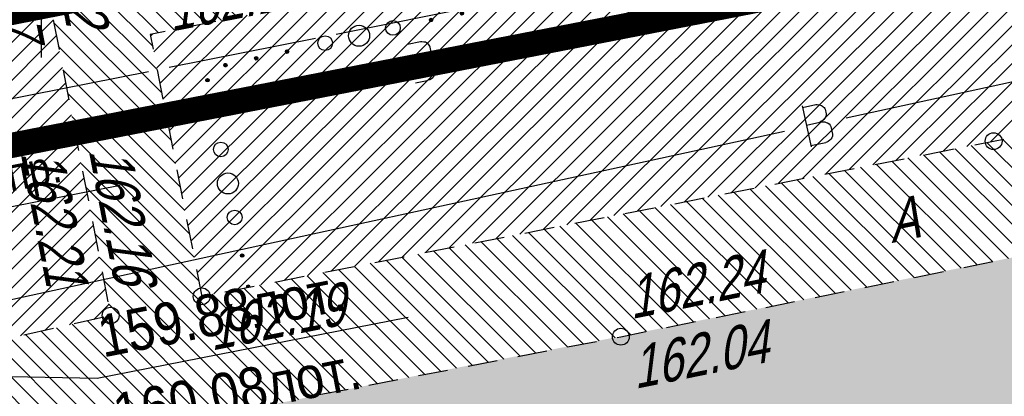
# Model space of a CAD drawing. Header units: millimetres. Extents: x 4385 to 11928, y 17253 to 36963.
# Tile 35 of 256: x 5899 to 5923, y 18439 to 18448. Entities that reach past the tile are written whole.
import ezdxf
from ezdxf.enums import TextEntityAlignment as Align

# ---------------------------------------------------------------- set-up
doc = ezdxf.new("R2010")
doc.units = ezdxf.units.MM
for name, color, linetype, lineweight in [('Геоподоснова_34179-21 от 9.08.21$0$Водопровод', 7, 'Continuous', 25), ('Геоподоснова_34179-21 от 9.08.21$0$Водосток', 7, 'Continuous', 25), ('Геоподоснова_34179-21 от 9.08.21$0$Водосток проектный', 7, 'Continuous', 25), ('Геоподоснова_34179-21 от 9.08.21$0$Горизонтали', 7, 'Continuous', 25), ('Геоподоснова_34179-21 от 9.08.21$0$Граница улицы', 7, 'Continuous', 25), ('Геоподоснова_34179-21 от 9.08.21$0$Кабель Мосэнерго', 7, 'Continuous', 25), ('Геоподоснова_34179-21 от 9.08.21$0$Координатные кресты', 7, 'Continuous', 25), ('Геоподоснова_34179-21 от 9.08.21$0$Полоса деревьев', 7, 'Continuous', 25), ('Геоподоснова_34179-21 от 9.08.21$0$Части зданий', 7, 'Continuous', 25)]:
    doc.layers.add(name, color=color, linetype=linetype, lineweight=lineweight)
doc.layers.add('ГП_граница_аренд_зем_500', color=7, linetype='Continuous', true_color=0x000000)
doc.layers.add('ГП_граница_ГПЗУ_500', color=7, linetype='Continuous', true_color=0x0000f5)
for name, color, linetype, lineweight, true_color, transparency in [('ГП_дороги_штриховка_сущ', 7, 'Continuous', 0, 0xc8d0d0, 0.6), ('ГП_озел_штриховка_сущ', 7, 'Continuous', 0, 0x829556, 0.6), ('ГП_тротуары_штриховка_сущ', 7, 'Continuous', 0, 0xba8573, 0.6)]:
    doc.layers.add(name, color=color, linetype=linetype, lineweight=lineweight, true_color=true_color, transparency=transparency)
doc.styles.add('Геоподоснова_34179-21 от 9.08.21$0$Style-RUSSIAN_1251', font='RUSSIAN_1251.shx')
doc.styles.add('Геоподоснова_34179-21 от 9.08.21$0$Style-RUSSIAN_1251 I 0.32289', font='RUSSIAN_1251.shx', dxfattribs={"oblique": 18.5})

# ---------------------------------------------------------------- blocks, each defined once
blk = doc.blocks.new('Геоподоснова_34179-21 от 9.08.21$0$KREST_26')
at = {"layer": 'Геоподоснова_34179-21 от 9.08.21$0$Координатные кресты', "color": 7, "linetype": 'Continuous', "lineweight": 25}
for p, q in [((0, -2.5), (0, 2.5)), ((-2.5, 0), (2.5, 0))]:
    blk.add_line(p, q, dxfattribs=at)
blk = doc.blocks.new('Геоподоснова_34179-21 от 9.08.21$0$PIKET_18')
at = {"layer": 'Геоподоснова_34179-21 от 9.08.21$0$Горизонтали', "color": 7, "linetype": 'Continuous', "lineweight": 25}
blk.add_arc((0, 0), 0.2, 0, 360, dxfattribs=at)
blk = doc.blocks.new('Геоподоснова_34179-21 от 9.08.21$0$PIKET_19')
at = {"layer": 'Геоподоснова_34179-21 от 9.08.21$0$Горизонтали', "color": 7, "linetype": 'Continuous', "lineweight": 25}
blk.add_arc((0, 0), 0.2, 0, 360, dxfattribs=at)
blk = doc.blocks.new('Геоподоснова_34179-21 от 9.08.21$0$PIKET_21')
at = {"layer": 'Геоподоснова_34179-21 от 9.08.21$0$Горизонтали', "color": 7, "linetype": 'Continuous', "lineweight": 25}
blk.add_arc((0, 0), 0.2, 0, 360, dxfattribs=at)
blk = doc.blocks.new('Геоподоснова_34179-21 от 9.08.21$0$PIKET_26')
at = {"layer": 'Геоподоснова_34179-21 от 9.08.21$0$Горизонтали', "color": 7, "linetype": 'Continuous', "lineweight": 25}
blk.add_arc((0, 0), 0.2, 0, 360, dxfattribs=at)
blk = doc.blocks.new('Геоподоснова_34179-21 от 9.08.21$0$msdElementTypeLineString_8')
at = {"layer": 'Геоподоснова_34179-21 от 9.08.21$0$Части зданий', "color": 7, "linetype": 'Continuous', "lineweight": 25}
for p, q in [((1.553, 0.311), (0.845, 0.169)), ((0.354, 0.071), (0, 0.001))]:
    blk.add_line(p, q, dxfattribs=at)
blk = doc.blocks.new('Геоподоснова_34179-21 от 9.08.21$0$msdElementTypeLineString_9')
at = {"layer": 'Геоподоснова_34179-21 от 9.08.21$0$Граница улицы', "color": 7, "linetype": 'Continuous', "lineweight": 25}
for p, q in [((7.475, 11.649), (7.543, 11.295)), ((7.636, 10.803), (7.771, 10.094)), ((0.068, 9.974), (0.001, 10.329)), ((0.295, 8.774), (0.161, 9.483)), ((0.522, 7.573), (0.388, 8.283)), ((8.095, 8.403), (8.233, 7.695)), ((0.749, 6.373), (0.615, 7.082)), ((8.327, 7.204), (8.465, 6.495)), ((0.977, 5.172), (0.842, 5.882)), ((8.559, 6.004), (8.697, 5.295)), ((1.204, 3.972), (1.07, 4.681)), ((8.791, 4.804), (8.928, 4.096)), ((9.023, 3.605), (9.16, 2.896)), ((1.431, 2.771), (1.297, 3.481)), ((9.255, 2.405), (9.392, 1.697)), ((1.658, 1.571), (1.524, 2.28)), ((9.295, 1.331), (8.591, 1.172)), ((8.103, 1.062), (7.399, 0.902)), ((6.911, 0.792), (6.207, 0.632)), ((5.72, 0.522), (5.016, 0.363)), ((4.528, 0.252), (3.824, 0.093))]:
    blk.add_line(p, q, dxfattribs=at)
at = {"layer": 'Геоподоснова_34179-21 от 9.08.21$0$Граница улицы', "color": 7, "linetype": 'Continuous', "lineweight": 25, "flags": 128}
for points in [[(7.864, 9.603), (7.907, 9.378), (8.001, 8.894)], [(2.251, 0.55), (2.127, 0.661), (1.983, 0.813), (1.853, 0.974), (1.776, 1.09)], [(3.336, 0.017), (3.215, 0.045), (3.017, 0.107), (2.823, 0.186), (2.662, 0.268)]]:
    blk.add_lwpolyline(points, dxfattribs=at)
blk = doc.blocks.new('Геоподоснова_34179-21 от 9.08.21$0$msdElementTypeLineString_10')
at = {"layer": 'Геоподоснова_34179-21 от 9.08.21$0$Полоса деревьев', "color": 7, "linetype": 'Continuous', "lineweight": 25}
for p, q in [((6.303, 6.771), (6.375, 6.787)), ((6.303, 6.766), (6.378, 6.783)), ((6.304, 6.777), (6.372, 6.792)), ((6.307, 6.782), (6.367, 6.796)), ((6.31, 6.788), (6.363, 6.8)), ((6.317, 6.795), (6.354, 6.803)), ((6.325, 6.802), (6.334, 6.804)), ((5.571, 6.611), (5.643, 6.626)), ((5.571, 6.605), (5.645, 6.622)), ((5.571, 6.6), (5.647, 6.617)), ((5.571, 6.595), (5.649, 6.612)), ((5.572, 6.616), (5.64, 6.631)), ((5.573, 6.591), (5.649, 6.607)), ((5.574, 6.622), (5.635, 6.635)), ((5.575, 6.586), (5.648, 6.602)), ((5.577, 6.627), (5.63, 6.639)), ((5.578, 6.581), (5.648, 6.597)), ((5.582, 6.577), (5.647, 6.591)), ((5.584, 6.634), (5.621, 6.642)), ((5.587, 6.573), (5.644, 6.586)), ((5.592, 6.569), (5.641, 6.58)), ((5.593, 6.641), (5.601, 6.643)), ((5.603, 6.566), (5.632, 6.573)), ((6.303, 6.761), (6.38, 6.778)), ((6.304, 6.756), (6.382, 6.773)), ((6.306, 6.751), (6.382, 6.768)), ((6.308, 6.747), (6.381, 6.763)), ((6.311, 6.742), (6.381, 6.758)), ((6.315, 6.738), (6.379, 6.752)), ((6.32, 6.734), (6.376, 6.746)), ((6.325, 6.73), (6.373, 6.741)), ((6.335, 6.727), (6.365, 6.734)), ((2.152, 5.86), (2.224, 5.876)), ((2.152, 5.855), (2.226, 5.871)), ((2.152, 5.85), (2.229, 5.866)), ((2.152, 5.845), (2.231, 5.862)), ((2.153, 5.865), (2.221, 5.88)), ((2.154, 5.84), (2.231, 5.857)), ((2.156, 5.871), (2.216, 5.884)), ((2.157, 5.835), (2.23, 5.851)), ((2.159, 5.877), (2.211, 5.888)), ((2.16, 5.831), (2.23, 5.846)), ((2.165, 5.883), (2.203, 5.891)), ((2.174, 5.89), (2.183, 5.892)), ((1.42, 5.704), (1.489, 5.719)), ((1.42, 5.699), (1.492, 5.715)), ((1.42, 5.694), (1.494, 5.71)), ((1.42, 5.689), (1.496, 5.706)), ((1.42, 5.684), (1.498, 5.701)), ((1.422, 5.679), (1.498, 5.696)), ((1.423, 5.71), (1.484, 5.723)), ((1.424, 5.674), (1.497, 5.69)), ((1.426, 5.716), (1.479, 5.727)), ((1.427, 5.67), (1.497, 5.685)), ((1.431, 5.666), (1.495, 5.68)), ((1.433, 5.722), (1.47, 5.731)), ((1.436, 5.662), (1.493, 5.674)), ((1.441, 5.658), (1.49, 5.668)), ((1.442, 5.729), (1.45, 5.731)), ((1.452, 5.655), (1.481, 5.661)), ((2.164, 5.827), (2.228, 5.841)), ((2.169, 5.822), (2.225, 5.835)), ((2.174, 5.818), (2.222, 5.829)), ((2.184, 5.816), (2.214, 5.822)), ((0.687, 5.538), (0.759, 5.554)), ((0.687, 5.533), (0.761, 5.549)), ((0.687, 5.528), (0.763, 5.545)), ((0.687, 5.523), (0.765, 5.54)), ((0.688, 5.543), (0.756, 5.558)), ((0.689, 5.518), (0.766, 5.535)), ((0.691, 5.549), (0.751, 5.562)), ((0.691, 5.513), (0.765, 5.53)), ((0.694, 5.555), (0.746, 5.567)), ((0.694, 5.509), (0.765, 5.524)), ((0.698, 5.505), (0.763, 5.519)), ((0.7, 5.562), (0.737, 5.57)), ((0.703, 5.501), (0.76, 5.513)), ((0.708, 5.497), (0.757, 5.507)), ((0.709, 5.569), (0.718, 5.57)), ((0.719, 5.494), (0.749, 5.5)), ((0.265, 5.153), (0.264, 5.162)), ((0.272, 5.144), (0.265, 5.182)), ((0.279, 5.138), (0.268, 5.191)), ((0.284, 5.135), (0.272, 5.195)), ((0.29, 5.132), (0.276, 5.2)), ((0.295, 5.131), (0.281, 5.203)), ((0.3, 5.131), (0.286, 5.205)), ((0.305, 5.131), (0.29, 5.207)), ((0.311, 5.131), (0.295, 5.209)), ((0.315, 5.133), (0.3, 5.209)), ((0.32, 5.135), (0.305, 5.208)), ((0.325, 5.138), (0.311, 5.208)), ((0.329, 5.141), (0.316, 5.206)), ((0.333, 5.146), (0.322, 5.203)), ((0.337, 5.151), (0.327, 5.2)), ((0.34, 5.162), (0.334, 5.191)), ((0.418, 4.409), (0.41, 4.446)), ((0.424, 4.402), (0.414, 4.455)), ((0.43, 4.399), (0.418, 4.46)), ((0.435, 4.396), (0.422, 4.465)), ((0.441, 4.395), (0.426, 4.468)), ((0.446, 4.395), (0.431, 4.469)), ((0.451, 4.395), (0.436, 4.471)), ((0.456, 4.395), (0.441, 4.473)), ((0.461, 4.397), (0.446, 4.473)), ((0.465, 4.399), (0.451, 4.472)), ((0.47, 4.402), (0.456, 4.472)), ((0.474, 4.406), (0.462, 4.47)), ((0.478, 4.411), (0.467, 4.467)), ((0.483, 4.415), (0.473, 4.465)), ((0.486, 4.426), (0.48, 4.456)), ((0.411, 4.418), (0.409, 4.426)), ((1.09, 0.984), (1.088, 0.993)), ((1.097, 0.975), (1.089, 1.012)), ((1.103, 0.968), (1.093, 1.021)), ((1.109, 0.965), (1.097, 1.026)), ((1.114, 0.962), (1.101, 1.031)), ((1.12, 0.961), (1.105, 1.034)), ((1.125, 0.961), (1.11, 1.036)), ((1.13, 0.961), (1.115, 1.038)), ((1.135, 0.961), (1.119, 1.04)), ((1.14, 0.963), (1.125, 1.04)), ((1.144, 0.965), (1.13, 1.039)), ((1.149, 0.968), (1.135, 1.039)), ((1.153, 0.972), (1.14, 1.037)), ((1.157, 0.977), (1.146, 1.034)), ((1.162, 0.982), (1.152, 1.031)), ((1.164, 0.993), (1.159, 1.022)), ((1.235, 0.248), (1.233, 0.257)), ((1.241, 0.244), (1.235, 0.277)), ((1.246, 0.245), (1.238, 0.286)), ((1.251, 0.246), (1.242, 0.29)), ((1.256, 0.247), (1.246, 0.295)), ((1.261, 0.247), (1.251, 0.298)), ((1.266, 0.248), (1.256, 0.3)), ((1.271, 0.249), (1.26, 0.302)), ((1.276, 0.25), (1.265, 0.304)), ((1.28, 0.251), (1.27, 0.304)), ((1.285, 0.252), (1.275, 0.303)), ((1.29, 0.253), (1.28, 0.303)), ((1.295, 0.254), (1.286, 0.301)), ((1.3, 0.255), (1.292, 0.298)), ((1.305, 0.256), (1.297, 0.295)), ((1.31, 0.257), (1.304, 0.286))]:
    blk.add_line(p, q, dxfattribs=at)
for centre, radius in [((6.342, 6.766), 0.04), ((4.704, 6.415), 0.175), ((5.61, 6.605), 0.04), ((3.901, 6.229), 0.25), ((3.095, 6.053), 0.175), ((2.191, 5.854), 0.04), ((1.459, 5.693), 0.04), ((0.726, 5.532), 0.04), ((0.302, 5.17), 0.04), ((0.447, 4.434), 0.04), ((0.618, 3.525), 0.175), ((0.787, 2.717), 0.25), ((0.947, 1.908), 0.175), ((1.126, 1), 0.04)]:
    blk.add_circle(centre, radius, dxfattribs=at)
blk = doc.blocks.new('Геоподоснова_34179-21 от 9.08.21$0$msdElementTypeLineString_11')
at = {"layer": 'Геоподоснова_34179-21 от 9.08.21$0$Граница улицы', "color": 7, "linetype": 'Continuous', "lineweight": 25}
for p, q in [((0, 6.225), (0.068, 5.877)), ((0.165, 5.386), (0.301, 4.69)), ((0.398, 4.199), (0.534, 3.503)), ((18.387, 3.369), (19.083, 3.505)), ((16.013, 2.903), (16.709, 3.04)), ((17.2, 3.136), (17.896, 3.272)), ((0.631, 3.012), (0.767, 2.316)), ((14.826, 2.67), (15.522, 2.807)), ((13.639, 2.437), (14.336, 2.574)), ((12.452, 2.204), (13.149, 2.341)), ((11.266, 1.971), (11.962, 2.108)), ((10.079, 1.738), (10.775, 1.875)), ((0.863, 1.825), (1, 1.129)), ((8.892, 1.506), (9.588, 1.642)), ((7.705, 1.273), (8.401, 1.409)), ((6.518, 1.04), (7.214, 1.176)), ((5.331, 0.807), (6.027, 0.943)), ((4.144, 0.574), (4.84, 0.711)), ((2.957, 0.341), (3.654, 0.478)), ((1.77, 0.108), (2.467, 0.245))]:
    blk.add_line(p, q, dxfattribs=at)
at = {"layer": 'Геоподоснова_34179-21 от 9.08.21$0$Граница улицы', "color": 7, "linetype": 'Continuous', "lineweight": 25, "flags": 128}
for points in [[(19.574, 3.602), (20.022, 3.69), (20.269, 3.741)], [(1.096, 0.638), (1.222, 0), (1.28, 0.012)]]:
    blk.add_lwpolyline(points, dxfattribs=at)
blk = doc.blocks.new('Геоподоснова_34179-21 от 9.08.21$0$msdElementTypeLineString_105')
at = {"layer": 'Геоподоснова_34179-21 от 9.08.21$0$Граница улицы', "color": 7, "linetype": 'Continuous', "lineweight": 25}
for p, q in [((39.059, 5.596), (39.746, 5.735)), ((37.882, 5.358), (38.569, 5.497)), ((36.706, 5.12), (37.392, 5.259)), ((35.529, 4.882), (36.216, 5.021)), ((34.352, 4.644), (35.039, 4.783)), ((33.175, 4.406), (33.862, 4.545)), ((31.999, 4.168), (32.685, 4.307)), ((29.643, 3.704), (30.331, 3.836)), ((28.464, 3.477), (29.152, 3.61)), ((27.285, 3.251), (27.973, 3.383)), ((26.106, 3.024), (26.794, 3.156)), ((24.927, 2.797), (25.615, 2.929)), ((23.748, 2.571), (24.436, 2.703))]:
    blk.add_line(p, q, dxfattribs=at)
at = {"layer": 'Геоподоснова_34179-21 от 9.08.21$0$Граница улицы', "color": 7, "linetype": 'Continuous', "lineweight": 25, "flags": 128}
blk.add_lwpolyline([(30.822, 3.931), (30.912, 3.948), (31.509, 4.069)], dxfattribs=at)
blk = doc.blocks.new('Геоподоснова_34179-21 от 9.08.21$0$msdElementTypeLineString_246')
at = {"layer": 'Геоподоснова_34179-21 от 9.08.21$0$Водопровод', "color": 7, "linetype": 'Continuous', "lineweight": 25}
for p, q in [((37.578, 8.189), (73.69, 16.058)), ((0, 0), (36.112, 7.869))]:
    blk.add_line(p, q, dxfattribs=at)
blk = doc.blocks.new('Геоподоснова_34179-21 от 9.08.21$0$msdElementTypeLineString_247')
at = {"layer": 'Геоподоснова_34179-21 от 9.08.21$0$Водопровод', "color": 7, "linetype": 'Continuous', "lineweight": 25}
for p, q in [((37.036, 8.971), (37.248, 7.996)), ((37.134, 8.517), (37.448, 8.586)), ((37.241, 8.028), (37.595, 8.105))]:
    blk.add_line(p, q, dxfattribs=at)
at = {"layer": 'Геоподоснова_34179-21 от 9.08.21$0$Водопровод', "color": 7, "linetype": 'Continuous', "lineweight": 25, "flags": 128}
blk.add_lwpolyline([(37.043, 8.935), (37.355, 9.003), (37.385, 9.004), (37.439, 8.996), (37.49, 8.979), (37.512, 8.968), (37.532, 8.953), (37.552, 8.933), (37.571, 8.907), (37.578, 8.893), (37.602, 8.78), (37.602, 8.757), (37.595, 8.725), (37.585, 8.701), (37.573, 8.678), (37.55, 8.652), (37.519, 8.626), (37.491, 8.606), (37.448, 8.586), (37.487, 8.59), (37.521, 8.594), (37.571, 8.589), (37.604, 8.579), (37.635, 8.567), (37.671, 8.542), (37.699, 8.512), (37.715, 8.483), (37.755, 8.297), (37.756, 8.278), (37.75, 8.25), (37.736, 8.216), (37.711, 8.182), (37.688, 8.158), (37.647, 8.128), (37.621, 8.113), (37.595, 8.105)], dxfattribs=at)
blk = doc.blocks.new('Геоподоснова_34179-21 от 9.08.21$0$msdElementTypeMultiLine_77')
at = {"layer": 'Геоподоснова_34179-21 от 9.08.21$0$Водопровод', "color": 7, "linetype": 'Continuous', "lineweight": 25}
for name, p in [('Геоподоснова_34179-21 от 9.08.21$0$msdElementTypeLineString_247', (0, 0)), ('Геоподоснова_34179-21 от 9.08.21$0$msdElementTypeLineString_246', (0.5, 0.5))]:
    blk.add_blockref(name, p, dxfattribs=at)
blk = doc.blocks.new('Геоподоснова_34179-21 от 9.08.21$0$DIMTXT_3')
at = {"layer": 'Геоподоснова_34179-21 от 9.08.21$0$Водосток', "color": 30, "linetype": 'Continuous', "lineweight": 25}
for q in [(0.905, 0.233), (0.895, -0.267)]:
    blk.add_line((0, 0), q, dxfattribs=at)
at = {"layer": 'Геоподоснова_34179-21 от 9.08.21$0$Водосток', "color": 30, "linetype": 'Continuous', "lineweight": 25, "flags": 128}
blk.add_lwpolyline([(0, 0), (13.97, -0.264), (21.348, 1.186)], dxfattribs=at)
at = {"layer": 'Геоподоснова_34179-21 от 9.08.21$0$Водосток', "color": 30, "linetype": 'Continuous', "lineweight": 25, "style": 'Геоподоснова_34179-21 от 9.08.21$0$Style-RUSSIAN_1251', "width": 0.899998}
for s, p in [('159.88лот.', (13.911, 1.203)), ('160.08лот.', (14.277, -0.662)), ('160.18лот.', (14.644, -2.526)), ('158.35лот.', (15.01, -4.39))]:
    blk.add_text(s, height=1, rotation=11.1169, dxfattribs=at).set_placement(p, align=Align.TOP_LEFT)
blk = doc.blocks.new('Геоподоснова_34179-21 от 9.08.21$0$msdElementTypeLineString_879')
at = {"layer": 'Геоподоснова_34179-21 от 9.08.21$0$Водосток проектный', "color": 7, "linetype": 'Continuous', "lineweight": 25}
for p, q in [((44.246, 6.926), (28.115, 3.614)), ((26.646, 3.313), (10.514, 0.001))]:
    blk.add_line(p, q, dxfattribs=at)
blk = doc.blocks.new('Геоподоснова_34179-21 от 9.08.21$0$msdElementTypeLineString_880')
at = {"layer": 'Геоподоснова_34179-21 от 9.08.21$0$Водосток проектный', "color": 7, "linetype": 'Continuous', "lineweight": 25, "flags": 128}
blk.add_lwpolyline([(27.706, 3.431), (27.978, 3.486), (28.015, 3.497), (28.043, 3.509), (28.081, 3.529), (28.114, 3.554), (28.136, 3.58), (28.155, 3.614), (28.169, 3.65), (28.17, 3.678), (28.169, 3.706), (28.051, 4.279), (28.042, 4.303), (28.031, 4.322), (28.012, 4.344), (27.993, 4.358), (27.966, 4.376), (27.937, 4.391), (27.903, 4.398), (27.855, 4.405), (27.818, 4.402), (27.514, 4.34)], dxfattribs=at)
blk = doc.blocks.new('Геоподоснова_34179-21 от 9.08.21$0$msdElementTypeMultiLine_541')
at = {"layer": 'Геоподоснова_34179-21 от 9.08.21$0$Водосток проектный', "color": 7, "linetype": 'Continuous', "lineweight": 25}
for name, p in [('Геоподоснова_34179-21 от 9.08.21$0$msdElementTypeLineString_880', (0, 0)), ('Геоподоснова_34179-21 от 9.08.21$0$msdElementTypeLineString_879', (0.467, 0.467))]:
    blk.add_blockref(name, p, dxfattribs=at)
blk = doc.blocks.new('Геоподоснова_34179-21 от 9.08.21$0$DIMTXT_245')
at = {"layer": 'Геоподоснова_34179-21 от 9.08.21$0$Водосток проектный', "color": 7, "linetype": 'Continuous', "lineweight": 25}
for q in [(0.589, -0.427), (0.726, -0.052)]:
    blk.add_line((0, 0), q, dxfattribs=at)
at = {"layer": 'Геоподоснова_34179-21 от 9.08.21$0$Водосток проектный', "color": 7, "linetype": 'Continuous', "lineweight": 25, "flags": 128}
blk.add_lwpolyline([(0, 0), (2.468, -0.898), (9.712, 0.525)], dxfattribs=at)
at = {"layer": 'Геоподоснова_34179-21 от 9.08.21$0$Водосток проектный', "color": 7, "linetype": 'Continuous', "lineweight": 25, "style": 'Геоподоснова_34179-21 от 9.08.21$0$Style-RUSSIAN_1251', "width": 0.875}
blk.add_text('160.55лот.пр.', height=0.8, rotation=11.1169, dxfattribs=at).set_placement((2.418, 0.264), align=Align.TOP_LEFT)
blk = doc.blocks.new('Геоподоснова_34179-21 от 9.08.21')
at = {"layer": 'Геоподоснова_34179-21 от 9.08.21$0$Кабель Мосэнерго', "color": 10, "linetype": 'Continuous', "lineweight": 25}
for p, q in [((5906.996, 18448.059), (5910.472, 18448.751)), ((5903.03, 18447.268), (5906.506, 18447.961)), ((5899.063, 18446.478), (5902.539, 18447.171))]:
    blk.add_line(p, q, dxfattribs=at)
at = {"layer": 'Геоподоснова_34179-21 от 9.08.21$0$Водопровод', "color": 7, "linetype": 'Continuous', "lineweight": 25}
blk.add_blockref('Геоподоснова_34179-21 от 9.08.21$0$msdElementTypeMultiLine_77', (5881.029, 18437.378), dxfattribs=at)
at = {"layer": 'Геоподоснова_34179-21 от 9.08.21$0$Водосток', "color": 30, "linetype": 'Continuous', "lineweight": 25}
blk.add_blockref('Геоподоснова_34179-21 от 9.08.21$0$DIMTXT_3', (5887.356, 18440.143), dxfattribs=at)
at = {"layer": 'Геоподоснова_34179-21 от 9.08.21$0$Водосток проектный', "color": 7, "linetype": 'Continuous', "lineweight": 25}
for name, p in [('Геоподоснова_34179-21 от 9.08.21$0$msdElementTypeMultiLine_541', (5881.178, 18443.471)), ('Геоподоснова_34179-21 от 9.08.21$0$DIMTXT_245', (5892.159, 18443.939))]:
    blk.add_blockref(name, p, dxfattribs=at)
at = {"layer": 'Геоподоснова_34179-21 от 9.08.21$0$Горизонтали', "color": 7, "linetype": 'Continuous', "lineweight": 25}
for name, p in [('Геоподоснова_34179-21 от 9.08.21$0$PIKET_18', (5922.606, 18445.511)), ('Геоподоснова_34179-21 от 9.08.21$0$PIKET_19', (5903.806, 18441.821)), ('Геоподоснова_34179-21 от 9.08.21$0$PIKET_26', (5901.643, 18441.364))]:
    blk.add_blockref(name, p, dxfattribs=at)
at = {"layer": 'Геоподоснова_34179-21 от 9.08.21$0$Горизонтали', "color": 7, "linetype": 'Continuous', "lineweight": 25, "xscale": 1.000001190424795, "yscale": 1.000001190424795, "zscale": 1.000001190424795, "rotation": 12.10921739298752}
blk.add_blockref('Геоподоснова_34179-21 от 9.08.21$0$PIKET_21', (5913.756, 18440.861), dxfattribs=at)
at = {"layer": 'Геоподоснова_34179-21 от 9.08.21$0$Граница улицы', "color": 7, "linetype": 'Continuous', "lineweight": 25}
for name, p in [('Геоподоснова_34179-21 от 9.08.21$0$msdElementTypeLineString_105', (5882.844, 18436.913)), ('Геоподоснова_34179-21 от 9.08.21$0$msdElementTypeLineString_11', (5902.584, 18441.821)), ('Геоподоснова_34179-21 от 9.08.21$0$msdElementTypeLineString_9', (5892.187, 18439.996))]:
    blk.add_blockref(name, p, dxfattribs=at)
at = {"layer": 'Геоподоснова_34179-21 от 9.08.21$0$Координатные кресты', "color": 7, "linetype": 'Continuous', "lineweight": 25}
blk.add_blockref('Геоподоснова_34179-21 от 9.08.21$0$KREST_26', (5900, 18450), dxfattribs=at)
at = {"layer": 'Геоподоснова_34179-21 от 9.08.21$0$Полоса деревьев', "color": 7, "linetype": 'Continuous', "lineweight": 25}
blk.add_blockref('Геоподоснова_34179-21 от 9.08.21$0$msdElementTypeLineString_10', (5903.641, 18441.789), dxfattribs=at)
at = {"layer": 'Геоподоснова_34179-21 от 9.08.21$0$Части зданий', "color": 7, "linetype": 'Continuous', "lineweight": 25}
blk.add_blockref('Геоподоснова_34179-21 от 9.08.21$0$msdElementTypeLineString_8', (5902.584, 18448.045), dxfattribs=at)
at = {"layer": 'Геоподоснова_34179-21 от 9.08.21$0$Горизонтали', "color": 7, "linetype": 'Continuous', "lineweight": 25, "style": 'Геоподоснова_34179-21 от 9.08.21$0$Style-RUSSIAN_1251 I 0.32289', "oblique": 18.5}
for s, rotation, width, p in [('162.12', 280.9449, 0.8, (5899.98, 18451.425)), ('162.17', 280.9449, 0.8, (5898.435, 18451.087)), ('162.17', 11.0434, 0.799996, (5903.075, 18448.114)), ('162.21', 280.9449, 0.8, (5899.506, 18445.232)), ('162.16', 280.9449, 0.8, (5901.123, 18445.286)), ('162.24', 11.4354, 0.799996, (5914.005, 18441.278)), ('162.19', 11.1021, 0.799996, (5904.04, 18440.529)), ('162.04', 11.4354, 0.799996, (5914.095, 18439.619))]:
    blk.add_text(s, height=1, rotation=rotation, dxfattribs=dict(at, width=width)).set_placement(p)
at = {"layer": 'Геоподоснова_34179-21 от 9.08.21$0$Граница улицы', "color": 7, "linetype": 'Continuous', "lineweight": 25, "style": 'Геоподоснова_34179-21 от 9.08.21$0$Style-RUSSIAN_1251 I 0.32289', "oblique": 18.5, "width": 0.799996}
blk.add_text('А', height=1, rotation=11.8123, dxfattribs=at).set_placement((5920.184, 18443.086))

msp = doc.modelspace()

# ---------------------------------------------------------------- hatches: boundary and pattern name
at = {"layer": 'ГП_дороги_штриховка_сущ'}
h = msp.add_hatch(color=256, dxfattribs=at)
h.dxf.hatch_style = 1
edge = h.paths.add_edge_path()
edge.add_line((5925.766, 18433.855), (5941.944, 18436.973))
edge.add_line((5941.944, 18436.973), (5953.857, 18439.646))
edge.add_line((5953.857, 18439.646), (5952.85, 18448.595))
edge.add_line((5952.85, 18448.595), (5934.391, 18444.916))
edge.add_line((5934.391, 18444.916), (5923.777, 18442.892))
edge.add_line((5923.777, 18442.892), (5913.765, 18440.871))
edge.add_arc((6024.751, 17851.701), 599.532, 100.668107, 101.527822)
edge.add_line((5904.938, 18439.139), (5895.221, 18437.054))
edge.add_arc((5892.782, 18446.919), 10.161, 258.729, 283.887, ccw=False)
edge.add_arc((5892.507, 18446.219), 9.422, 228.1226, 259.5373, ccw=False)
edge.add_arc((5892.853, 18446.804), 10.09, 191.3978, 228.8772, ccw=False)
edge.add_line((5882.962, 18444.81), (5882.854, 18445.357))
edge.add_line((5882.854, 18445.357), (5880.704, 18455.601))
edge.add_line((5880.704, 18455.601), (5876.365, 18478.056))
edge.add_arc((5883.236, 18479.41), 7.003, 102.0896, 191.1455, ccw=False)
edge.add_line((5881.77, 18486.258), (5885.611, 18487.025))
edge.add_line((5885.611, 18487.025), (5884.576, 18492.327))
edge.add_line((5884.576, 18492.327), (5880.725, 18491.731))
edge.add_arc((5879.837, 18497.318), 5.657, 253.3213, 279.0267, ccw=False)
edge.add_arc((5879.968, 18499.313), 7.618, 187.5257, 256.688, ccw=False)
edge.add_line((5872.415, 18498.315), (5871.095, 18505.174))
edge.add_line((5871.095, 18505.174), (5870.76, 18506.857))
edge.add_line((5870.76, 18506.857), (5869.698, 18512.377))
edge.add_line((5869.698, 18512.377), (5868.248, 18519.806))
edge.add_line((5868.248, 18519.806), (5866.913, 18526.801))
edge.add_line((5866.913, 18526.801), (5865.765, 18532.813))
edge.add_line((5865.765, 18532.813), (5864.661, 18538.596))
edge.add_line((5864.661, 18538.596), (5864.202, 18540.87))
edge.add_line((5864.202, 18540.87), (5863.495, 18545.372))
edge.add_line((5863.495, 18545.372), (5863.316, 18545.344))
edge.add_line((5863.316, 18545.344), (5861.851, 18553.053))
edge.add_line((5861.851, 18553.053), (5861.149, 18556.727))
edge.add_line((5861.149, 18556.727), (5860.107, 18562.17))
edge.add_line((5860.107, 18562.17), (5859.426, 18565.73))
edge.add_line((5859.426, 18565.73), (5858.515, 18570.477))
edge.add_line((5858.515, 18570.477), (5857.597, 18575.222))
edge.add_line((5857.597, 18575.222), (5848.554, 18573.251))
edge.add_line((5848.554, 18573.251), (5849.502, 18568.477))
edge.add_line((5849.502, 18568.477), (5850.899, 18561.312))
edge.add_line((5850.899, 18561.312), (5851.949, 18555.828))
edge.add_line((5851.949, 18555.828), (5853.772, 18546.315))
edge.add_line((5853.772, 18546.315), (5855.078, 18540.23))
edge.add_line((5855.078, 18540.23), (5856.365, 18533.98))
edge.add_line((5856.365, 18533.98), (5857.603, 18527.571))
edge.add_line((5857.603, 18527.571), (5860.173, 18514.262))
edge.add_line((5860.173, 18514.262), (5861.261, 18508.632))
edge.add_line((5861.261, 18508.632), (5867.474, 18476.428))
edge.add_line((5867.474, 18476.428), (5871.803, 18453.893))
edge.add_line((5871.803, 18453.893), (5874.128, 18441.591))
edge.add_arc((5866.634, 18439.793), 7.707, -71.1464, 13.4912, ccw=False)
edge.add_line((5869.124, 18432.499), (5871.447, 18422.925))
edge.add_arc((5869.269, 18415.816), 7.435, 51.9764, 72.9689, ccw=False)
edge.add_line((5873.849, 18421.673), (5887.341, 18424.703))
edge.add_arc((5895.5, 18415.13), 12.579, 101.5761, 130.4368, ccw=False)
edge.add_line((5892.976, 18427.452), (5897.679, 18428.416))
edge.add_line((5897.679, 18428.416), (5906.565, 18430.173))
edge.add_arc((6084.693, 17553.035), 895.042, 100.227856, 101.479437, ccw=False)
at = {"layer": 'ГП_озел_штриховка_сущ'}
h = msp.add_hatch(dxfattribs=at)
h.set_pattern_fill('ANSI31', color=256, scale=0.1)
h.paths.add_polyline_path([(5902.584, 18448.046), (5903.806, 18441.821), (5922.606, 18445.511), (5934.695, 18448.026), (5951.702, 18451.333), (5954.183, 18451.815), (5952.935, 18458.091)])
edge = h.paths.add_edge_path()
edge.add_line((5900.21, 18448.752), (5901.643, 18441.364))
edge.add_line((5901.643, 18441.364), (5896.222, 18440.137))
edge.add_arc((5895.781, 18442.087), 2, 190.8754, 282.7575, ccw=False)
edge.add_line((5893.817, 18441.71), (5886.891, 18477.757))
edge.add_line((5886.891, 18477.757), (5887.39, 18477.849))
edge.add_line((5887.39, 18477.849), (5893.33, 18447.41))
edge.add_line((5893.33, 18447.41), (5900.21, 18448.752))
edge = h.paths.add_edge_path()
edge.add_line((5882.844, 18445.348), (5889.482, 18446.851))
edge.add_line((5889.482, 18446.851), (5885.703, 18466.311))
edge.add_line((5885.703, 18466.311), (5882.738, 18481.615))
edge.add_line((5882.738, 18481.615), (5881.942, 18486.25))
edge.add_arc((5883.26, 18479.349), 7.026, 100.8123, 190.6774)
edge.add_line((5876.356, 18478.047), (5880.695, 18455.591))
edge.add_line((5880.695, 18455.591), (5882.844, 18445.348))
h.paths.add_polyline_path([(6035.024, 18508.027), (6039.213, 18503.574), (6057.801, 18521.457), (6053.795, 18525.674)])
h.paths.add_polyline_path([(6033.061, 18497.655), (6028.822, 18502.196), (6016.612, 18490.717), (6020.901, 18485.956)])
at = {"layer": 'ГП_тротуары_штриховка_сущ'}
h = msp.add_hatch(dxfattribs=at)
h.set_pattern_fill('ANSI31', color=256, scale=0.1, angle=90)
edge = h.paths.add_edge_path()
edge.add_line((5886.891, 18477.757), (5887.39, 18477.849))
edge.add_line((5887.39, 18477.849), (5886.947, 18480.117))
edge.add_line((5886.947, 18480.117), (5886.504, 18480.03))
edge.add_line((5886.504, 18480.03), (5885.216, 18486.891))
edge.add_line((5885.216, 18486.891), (5882.619, 18486.41))
edge.add_line((5882.619, 18486.41), (5881.943, 18486.245))
edge.add_line((5881.943, 18486.245), (5882.738, 18481.615))
edge.add_line((5882.738, 18481.615), (5885.703, 18466.311))
edge.add_line((5885.703, 18466.311), (5889.482, 18446.851))
edge.add_line((5889.482, 18446.851), (5882.844, 18445.348))
edge.add_line((5882.844, 18445.348), (5882.953, 18444.8))
edge.add_arc((5892.762, 18446.747), 10, 191.2237, 248.7159)
edge.add_arc((5892.762, 18446.747), 10, 248.7159, 258.5641)
edge.add_arc((5892.772, 18446.94), 10.191, 258.7229, 283.8489)
edge.add_line((5895.211, 18437.045), (5904.928, 18439.129))
edge.add_arc((6024.741, 17851.691), 599.532, 100.670605, 101.527822, ccw=False)
edge.add_line((5913.73, 18440.856), (5913.807, 18440.871))
edge.add_line((5913.807, 18440.871), (5923.767, 18442.883))
edge.add_line((5923.767, 18442.883), (5930.571, 18444.18))
edge.add_line((5930.571, 18444.18), (5947.658, 18447.553))
edge.add_line((5947.658, 18447.553), (5953.962, 18448.809))
edge.add_arc((5951.626, 18456.701), 8.23, 286.4882, 295.9481)
edge.add_arc((5952.482, 18455.275), 6.575, 294.6769, 308.8087)
edge.add_arc((5953.728, 18453.967), 4.777, 306.9967, 311.3936)
edge.add_arc((5956.205, 18451.395), 1.22, 303.9637, 321.1614)
edge.add_arc((5955.716, 18451.648), 1.763, 324.7172, 340.5192)
edge.add_arc((5956.205, 18451.395), 1.22, 344.075, 360.1682)
edge.add_arc((5945.934, 18451.365), 11.491, 0.1682, 12.0967)
edge.add_line((5957.17, 18453.773), (5956.453, 18457.12))
edge.add_line((5956.453, 18457.12), (5976.513, 18463.101))
edge.add_line((5976.513, 18463.101), (5978.934, 18464.105))
edge.add_line((5978.934, 18464.105), (5900.21, 18448.752))
edge.add_line((5900.21, 18448.752), (5901.643, 18441.364))
edge.add_line((5901.643, 18441.364), (5896.222, 18440.137))
edge.add_arc((5895.781, 18442.087), 2, 190.8754, 282.7575, ccw=False)
edge.add_line((5893.817, 18441.71), (5886.891, 18477.757))
h.paths.add_polyline_path([(5922.606, 18445.511), (5903.806, 18441.821), (5902.584, 18448.046), (5952.935, 18458.091), (5954.183, 18451.815), (5951.702, 18451.333), (5934.695, 18448.026)], flags=16)
edge = h.paths.add_edge_path()
edge.add_line((6028.487, 18489.58), (6025.9, 18490.739))
edge.add_line((6025.9, 18490.739), (6025.883, 18490.749))
edge.add_line((6025.883, 18490.749), (6020.901, 18485.956))
edge.add_line((6020.901, 18485.956), (6016.612, 18490.717))
edge.add_line((6016.612, 18490.717), (6020.557, 18494.427))
edge.add_line((6020.557, 18494.427), (6028.826, 18502.201))
edge.add_line((6028.826, 18502.201), (6028.108, 18502.972))
edge.add_line((6028.108, 18502.972), (6028.1, 18502.98))
edge.add_line((6028.1, 18502.98), (5997.67, 18474.427))
edge.add_line((5997.67, 18474.427), (5998.158, 18473.906))
edge.add_line((5998.158, 18473.906), (6001.253, 18475.867))
edge.add_line((6001.253, 18475.867), (6015.714, 18487.693))
edge.add_line((6015.714, 18487.693), (6020.357, 18483.958))
edge.add_arc((6021.371, 18485.5), 1.846, 236.6642, 311.6895)
edge.add_arc((6005.613, 18505.326), 27.17, 308.6958, 315.1527)
edge.add_line((6024.876, 18486.166), (6028.487, 18489.58))

# ---------------------------------------------------------------- linework, layer by layer
at = {"layer": 'ГП_граница_аренд_зем_500', "color": 190, "true_color": 0x9933ff, "const_width": 0.6}
msp.add_lwpolyline([(5892.85, 18716.544), (6024.877, 18575.86), (6064.881, 18533.238), (5990.171, 18463.136), (5886.567, 18442.93), (5839.299, 18683.877)], close=True, dxfattribs=at)
at = {"layer": 'ГП_граница_ГПЗУ_500', "const_width": 0.6}
msp.add_lwpolyline([(5908.35, 18693.62), (6021.68, 18572.86), (6059.56, 18532.5), (5988.7, 18466.01), (5893.33, 18447.41), (5866.96, 18582.54), (5865.98, 18582.35), (5863.92, 18593.17), (5864.85, 18593.36), (5851.03, 18664.19), (5868.97, 18667.79), (5895.42, 18681.33), (5908.35, 18693.62)], dxfattribs=at)

# ---------------------------------------------------------------- block references
msp.add_blockref('Геоподоснова_34179-21 от 9.08.21', (0, 0))

doc.saveas('drawing.dxf')
